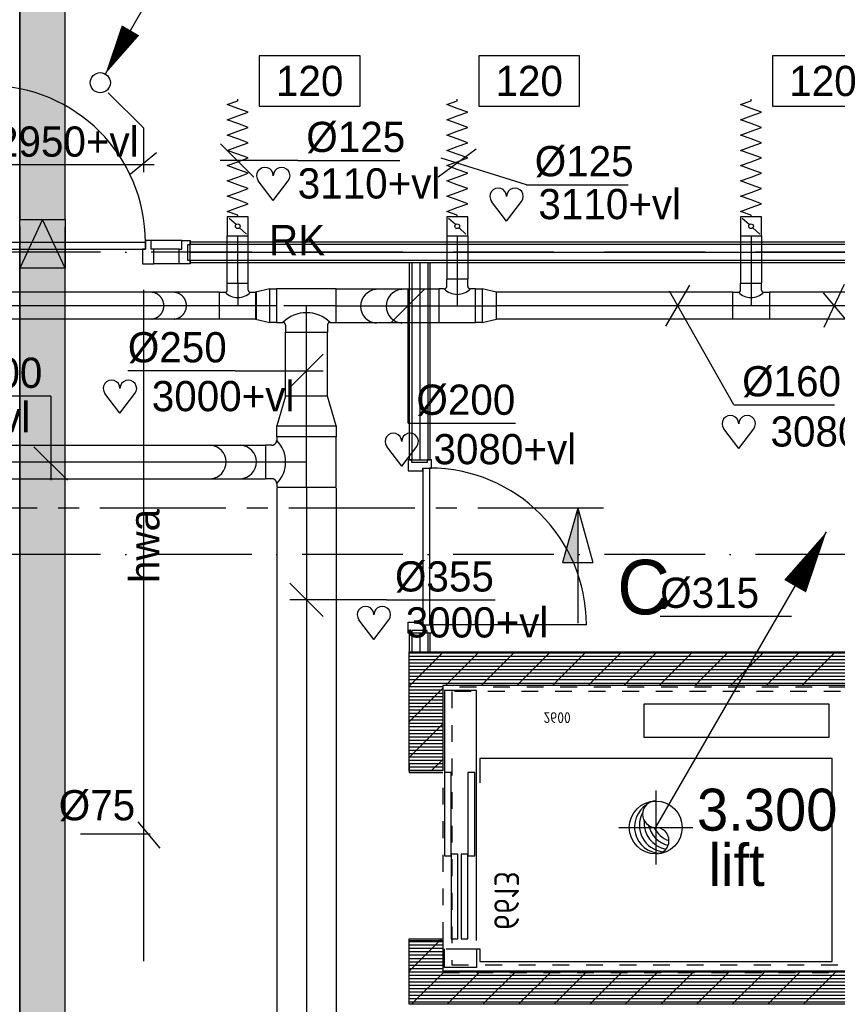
# Model space of a CAD drawing. Extents: x -36528 to 124080, y 290752 to 374852.
# Tile 39 of 66: x 52764 to 57634, y 340992 to 346857. Entities that reach past the tile are written whole.
import ezdxf
from ezdxf.enums import TextEntityAlignment as Align

# ---------------------------------------------------------------- set-up
doc = ezdxf.new("R2010")
doc.units = 0
doc.header["$LTSCALE"] = 100
for name, pattern in [('2322122', [47, 40, -7]), ('CENTER2', [11.25, 7.5, -1.25, 1.25, -1.25]), ('CENTER4', [5, 3.125, -0.625, 0.625, -0.625]), ('DASHDOT', [9, 6, -1.5, 0, -1.5]), ('HIDDEN', [2, 1, -1]), ('LURETOUR', [6, 4, -2])]:
    doc.linetypes.add(name, pattern=pattern)
doc.layers.get('0').update_dxf_attribs({"linetype": 'CONTINUOUS'})
for name, color, linetype in [('AL$7----_STRAMIEN', 1, 'DASHDOT'), ('AL$8----_HULPLIJNEN', 2, 'CONTINUOUS'), ('AL22----_BINNENWAND', 7, 'CONTINUOUS'), ('AL28----_KONSTRUKTIE', 3, 'CONTINUOUS'), ('AL32----_BINNENKOZ', 7, 'CONTINUOUS'), ('AL32----_DRAAIRICHTING', 7, 'CONTINUOUS'), ('AL66----_TRANSPINST', 7, 'CONTINUOUS'), ('ALL-----_REFLIJNEN', 8, 'CONTINUOUS'), ('ALXA1---_RASTER50', 12, 'CONTINUOUS'), ('ALXAB---_PREFABBETON', 1, 'CONTINUOUS'), ('ATN-----_BLOCKNAAM', 2, 'CONTINUOUS'), ('BOUW', 8, 'CONTINUOUS'), ('DOORSNEDE', 1, 'CONTINUOUS'), ('KABELGGOOT1', 8, 'CONTINUOUS'), ('WBDBO', 5, 'HIDDEN'), ('WL$1----', 3, 'CONTINUOUS'), ('WL521---', 4, 'CONTINUOUS'), ('WL570---_HARTLIJN', 7, 'CONTINUOUS'), ('WL570---_RETOUR', 3, 'CONTINUOUS'), ('WL570---_TOEVOER', 3, 'CONTINUOUS'), ('WM521---', 1, 'CONTINUOUS'), ('WM570---', 1, 'CONTINUOUS')]:
    doc.layers.add(name, color=color, linetype=linetype)
doc.styles.add('BURO-018', font='BUROFONT.shx', dxfattribs={"height": 180})
doc.styles.add('BURO-025', font='BUROFONT.shx', dxfattribs={"height": 250})
doc.styles.add('BURO-050', font='BUROFONT.shx', dxfattribs={"height": 500})
doc.styles.get("Standard").update_dxf_attribs({"font": 'ISOCP'})

# ---------------------------------------------------------------- blocks, each defined once
blk = doc.blocks.new('LDV3')
at = {"color": 0, "linetype": 'CONTINUOUS'}
for p, q in [((4.5, 7.794), (6.75, 11.691)), ((0.25, 0.433), (2.5, 4.33))]:
    blk.add_line(p, q, dxfattribs=at)
blk.add_lwpolyline([(0.25, 0.433, 0, 1, 0), (1.5, 2.598, 1, 1, 0)], format="xyseb", dxfattribs=at)
blk.add_circle((0, 0), 0.5, dxfattribs=at)
at = {"color": 0, "linetype": 'CONTINUOUS', "style": 'BURO-018'}
blk.add_attdef('LD_TEXT1', text='', height=1.8, dxfattribs=at).set_placement((3.5, 6.062), align=Align.MIDDLE)
blk = doc.blocks.new('LU-ORND')
at = {"color": 0, "linetype": 'CONTINUOUS'}
for p, q in [((-3, 1.5), (-3, -1.5)), ((3, 1.5), (-3, 1.5)), ((3, -1.5), (3, 1.5)), ((-3, -1.5), (3, -1.5))]:
    blk.add_line(p, q, dxfattribs=at)
blk = doc.blocks.new('LU-1D-F-7D2BC')
at = {"color": 0, "linetype": 'CONTINUOUS'}
for p, q in [((-341.2, 0), (-318.5, 62.5)), ((-318.5, 62.5), (-295.7, 0)), ((-250.2, 0), (-227.5, 62.5)), ((-227.5, 62.5), (-204.7, 0)), ((-159.2, 0), (-136.5, 62.5)), ((-136.5, 62.5), (-113.7, 0)), ((-68.2, 0), (-45.5, 62.5)), ((-45.5, 62.5), (-22.7, 0)), ((22.7, 0), (45.5, 62.5)), ((45.5, 62.5), (68.2, 0)), ((113.7, 0), (136.5, 62.5)), ((136.5, 62.5), (159.2, 0)), ((204.7, 0), (227.5, 62.5)), ((227.5, 62.5), (250.2, 0)), ((295.7, 0), (318.5, 62.5)), ((318.5, 62.5), (341.2, 0)), ((-350, 0), (-341.2, 0)), ((-295.7, 0), (-273, -62.5)), ((-273, -62.5), (-250.2, 0)), ((-204.7, 0), (-182, -62.5)), ((-182, -62.5), (-159.2, 0)), ((-113.7, 0), (-91, -62.5)), ((-91, -62.5), (-68.2, 0)), ((-22.7, 0), (0, -62.5)), ((0, -62.5), (22.7, 0)), ((68.2, 0), (91, -62.5)), ((91, -62.5), (113.7, 0)), ((159.2, 0), (182, -62.5)), ((182, -62.5), (204.7, 0)), ((250.2, 0), (273, -62.5)), ((273, -62.5), (295.7, 0)), ((341.2, 0), (350, 0))]:
    blk.add_line(p, q, dxfattribs=at)
blk = doc.blocks.new('LU-1D-KL-7D70')
at = {"color": 0, "linetype": 'CONTINUOUS'}
for p, q in [((-56.4, 62.5), (-56.4, -62.5)), ((56.4, 62.5), (-56.4, 62.5)), ((56.4, -62.5), (56.4, 62.5)), ((47, 52), (9.5, 10.5)), ((-9.5, -10.5), (-47, -52)), ((-56.4, -62.5), (56.4, -62.5))]:
    blk.add_line(p, q, dxfattribs=at)
blk.add_circle((0, 0), 14.1, dxfattribs=at)
blk = doc.blocks.new('LU-1D-K-7D')
at = {"color": 0, "linetype": 'CONTINUOUS'}
for p, q in [((-0.5, 62.5), (0.5, 62.5)), ((-0.5, -62.5), (0.5, -62.5))]:
    blk.add_line(p, q, dxfattribs=at)
at = {"layer": 'WL570---_HARTLIJN', "linetype": 'CENTER2'}
blk.add_line((-0.5, 0), (0.5, 0), dxfattribs=at)
blk = doc.blocks.new('LU-1D-K-A0')
at = {"color": 0, "linetype": 'CONTINUOUS'}
for p, q in [((-0.5, 80), (0.5, 80)), ((-0.5, -80), (0.5, -80))]:
    blk.add_line(p, q, dxfattribs=at)
at = {"layer": 'WL570---_HARTLIJN', "linetype": 'CENTER2'}
blk.add_line((-0.5, 0), (0.5, 0), dxfattribs=at)
blk = doc.blocks.new('LU-1D-K-C8')
at = {"color": 0, "linetype": 'CONTINUOUS'}
for p, q in [((-0.5, 100), (0.5, 100)), ((-0.5, -100), (0.5, -100))]:
    blk.add_line(p, q, dxfattribs=at)
at = {"layer": 'WL570---_HARTLIJN', "linetype": 'CENTER2'}
blk.add_line((-0.5, 0), (0.5, 0), dxfattribs=at)
blk = doc.blocks.new('*U60', base_point=(53682.9, 50521.6))
at = {"color": 0, "linetype": 'CONTINUOUS'}
for p, q in [((53720.1, 50421.9), (53520.7, 50621.3)), ((53982.9, 50521.6), (53520.4, 50521.6)), ((53982.9, 50521.6), (54589.4, 50521.6))]:
    blk.add_line(p, q, dxfattribs=at)
at = {"layer": 'WM570---', "linetype": 'CONTINUOUS', "style": 'BURO-018'}
blk.add_text('%%c125', height=180, dxfattribs=at).set_placement((54032.9, 50571.6))
blk = doc.blocks.new('HART')
at = {"color": 1}
for q in [(-39.7, 52.4), (39.7, 52.4)]:
    blk.add_line((0, 0), q, dxfattribs=at)
for centre, start, end in [((-22.1, 65.7), 0, 217.1867), ((22.1, 65.7), 322.8133, 180)]:
    blk.add_arc(centre, 22.1, start, end, dxfattribs=at)
blk = doc.blocks.new('*U61', base_point=(55432.9, 50537.6))
at = {"color": 0, "linetype": 'CONTINUOUS'}
for p, q in [((55484, 50640.6), (55256.9, 50473.5)), ((55782.1, 50428.8), (55275, 50586.8)), ((55782.1, 50428.8), (56388.6, 50428.8))]:
    blk.add_line(p, q, dxfattribs=at)
at = {"layer": 'WM570---', "linetype": 'CONTINUOUS', "style": 'BURO-018'}
blk.add_text('%%c125', height=180, dxfattribs=at).set_placement((55832.1, 50478.8))
blk = doc.blocks.new('*U63', base_point=(57414.4, 50115.9))
at = {"color": 0, "linetype": 'CONTINUOUS'}
for p, q in [((57287.9, 50068.2), (57407.4, 50323.6)), ((57822.5, 49626.8), (57283.6, 50272.7)), ((57822.5, 49626.8), (58422.4, 49626.8))]:
    blk.add_line(p, q, dxfattribs=at)
at = {"layer": 'WM570---', "linetype": 'CONTINUOUS', "style": 'BURO-018'}
blk.add_text('%%c160', height=180, dxfattribs=at).set_placement((57872.5, 49676.8))
blk = doc.blocks.new('EH100000')
at = {"linetype": 'BYBLOCK'}
for p, q in [((1, 0.5), (0, 0.5)), ((1, 0.5, 1), (0, 0.5, 1)), ((0, -0.5, 1), (1, -0.5, 1)), ((1, -0.5), (0, -0.5))]:
    blk.add_line(p, q, dxfattribs=at)
at = {"linetype": 'BYBLOCK', "invisible_edges": 15}
for points in [[(1, -0.5), (0, -0.5), (0, 0.5), (1, 0.5)], [(0, 0.5), (1, 0.5), (1, 0.5, 1), (0, 0.5, 1)], [(0, -0.5, 1), (1, -0.5, 1), (1, -0.5), (0, -0.5)]]:
    blk.add_3dface(points, dxfattribs=at)
blk = doc.blocks.new('EH100001')
at = {"linetype": 'BYBLOCK'}
for p, q in [((1, 0.5, 1), (0, 0.5, 1)), ((0, -0.5, 1), (1, -0.5, 1))]:
    blk.add_line(p, q, dxfattribs=at)
blk.add_lwpolyline([(0, -0.5), (1, 0), (0, 0.5)], dxfattribs=at)
blk.add_lwpolyline([(0, -0.5), (1, 0), (0, 0.5)], dxfattribs=at)
blk.add_lwpolyline([(1, -0.5), (0, -0.5), (0, 0.5), (1, 0.5)], close=True, dxfattribs=at)
at = {"linetype": 'BYBLOCK', "invisible_edges": 15}
for points in [[(1, -0.5), (0, -0.5), (0, 0.5), (1, 0.5)], [(0, 0.5), (1, 0.5), (1, 0.5, 1), (0, 0.5, 1)], [(0, -0.5, 1), (1, -0.5, 1), (1, -0.5), (0, -0.5)]]:
    blk.add_3dface(points, dxfattribs=at)
blk = doc.blocks.new('A$C7963572E')
at = {"layer": 'KABELGGOOT1'}
h = blk.add_hatch(dxfattribs=at)
h.set_pattern_fill('DOTS', color=256, scale=40, style=0)
h.set_pattern_definition([(0, (-45308.325, 84550.306), (31.75, 63.5), [0, -63.5])])
h.paths.add_polyline_path([(7456.5, 0), (7726.5, 0), (7726.5, 39794.3), (7456.5, 39794.3)])
at = {"layer": 'KABELGGOOT1', "yscale": 270, "zscale": 60}
for p, xscale, rotation in [((7592.6, 39769.2, 3040), 4263.73478640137, 269.9983820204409), ((7591.6, 35215.5, 2750), 7546.500678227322, 269.9995704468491)]:
    blk.add_blockref('EH100000', p, dxfattribs=dict(at, xscale=xscale, rotation=rotation))
at = {"layer": 'KABELGGOOT1', "extrusion": (-0.002162, -0.707103, 0.707107), "xscale": 410.1219330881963, "yscale": 270, "zscale": 60, "rotation": 90.00000000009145}
blk.add_blockref('EH100001', (7483.8, 26862, -22972.9), dxfattribs=at)
blk = doc.blocks.new('2322122-1')
at = {"layer": 'WM521---', "color": 0, "style": 'BURO-018'}
blk.add_text('hwa', height=180, rotation=90, dxfattribs=at).set_placement((53503, 49010.7), align=Align.MIDDLE)
blk = doc.blocks.new('LU-PIJL1')
at = {"color": 0, "linetype": 'CONTINUOUS'}
blk.add_line((0, 0), (10.125, 17.537), dxfattribs=at)
blk.add_lwpolyline([(10.125, 17.537, 0, 1.5, 0), (8.25, 14.289, 1.5, 1.5, 0)], format="xyseb", dxfattribs=at)
blk = doc.blocks.new('LU-1-KI2')
at = {"color": 0, "linetype": 'CONTINUOUS'}
blk.add_circle((0, 0), 0.5, dxfattribs=at)
for centre, start, end in [((0.098, 0.01), 122.9221, 266.9628), ((0.191, 0.038), 151.6522, 263.7819), ((0.278, 0.084), 174.6069, 260.2716), ((0.354, 0.146), 192.3501, 256.1233), ((0.416, 0.222), 206.1028, 250.6419)]:
    blk.add_arc(centre, 0.5, start, end, dxfattribs=at)
at = {"layer": 'WL570---_HARTLIJN', "linetype": 'CENTER4'}
for p, q in [((0, 0.7), (0, -0.7)), ((-0.7, 0), (0.7, 0))]:
    blk.add_line(p, q, dxfattribs=at)
at = {"layer": 'WL570---_HARTLIJN', "color": 0, "linetype": 'CONTINUOUS'}
for centre, start, end in [((0, 0.25), 90, 270), ((0, -0.25), 270, 90)]:
    blk.add_arc(centre, 0.25, start, end, dxfattribs=at)
blk = doc.blocks.new('LU-1D-T--5A-A07D5ADA86')
at = {"color": 0, "linetype": 'CONTINUOUS'}
for p, q in [((-109.1, -80), (-109.1, 80)), ((-109.1, 80), (109.1, 80)), ((109.1, 80), (109.1, -80)), ((-75.3, -80), (-109.1, -80)), ((-62.5, -92.8), (-62.5, -134.9)), ((62.5, -92.8), (62.5, -134.9)), ((109.1, -80), (75.3, -80)), ((62.5, -134.9), (-62.5, -134.9))]:
    blk.add_line(p, q, dxfattribs=at)
at = {"color": 0, "linetype": 'CONTINUOUS', "flags": 128}
for points in [[(-62.5, -92.8, 0.02182), (-62.6, -91.4, 0.037214), (-62.7, -90.6, 0.006436), (-63.1, -88.9, 0.02182), (-63.3, -88.4, 0.02182), (-63.7, -87.4, 0.02182), (-64.2, -86.4, 0.02182), (-64.8, -85.5, 0.02182), (-65.5, -84.6, 0.02182), (-66.2, -83.7, 0.02182), (-67.1, -83, 0.02182), (-68, -82.3, 0.02182), (-68.9, -81.7, 0.02182), (-69.9, -81.2, 0.02182), (-70.9, -80.8, 0.02182), (-71.4, -80.6, 0.006436), (-73.1, -80.2, 0.037214), (-73.9, -80.1, 0.02182), (-75.3, -80)], [(75.3, -80, 0.02182), (73.9, -80.1, 0.037214), (73.1, -80.2, 0.006436), (71.4, -80.6, 0.02182), (70.9, -80.8, 0.02182), (69.9, -81.2, 0.02182), (68.9, -81.7, 0.02182), (68, -82.3, 0.02182), (67.1, -83, 0.02182), (66.2, -83.7, 0.02182), (65.5, -84.6, 0.02182), (64.8, -85.5, 0.02182), (64.2, -86.4, 0.02182), (63.7, -87.4, 0.02182), (63.3, -88.4, 0.02182), (63.1, -88.9, 0.006436), (62.7, -90.6, 0.037214), (62.6, -91.4, 0.02182), (62.5, -92.8)]]:
    blk.add_lwpolyline(points, format="xyb", dxfattribs=at)
at = {"color": 0, "linetype": 'CONTINUOUS'}
blk.add_arc((0, -155.3), 106.5, 45, 135, dxfattribs=at)
at = {"layer": 'WL570---_HARTLIJN', "linetype": 'CENTER4'}
for p, q in [((-109.1, 0), (109.1, 0)), ((0, -134.9), (0, 0))]:
    blk.add_line(p, q, dxfattribs=at)
blk = doc.blocks.new('LU-1D-K-163')
at = {"color": 0, "linetype": 'CONTINUOUS'}
for p, q in [((-0.5, 177.5), (0.5, 177.5)), ((-0.5, -177.5), (0.5, -177.5))]:
    blk.add_line(p, q, dxfattribs=at)
at = {"layer": 'WL570---_HARTLIJN', "linetype": 'CENTER2'}
blk.add_line((-0.5, 0), (0.5, 0), dxfattribs=at)
blk = doc.blocks.new('LU-1D-K-FA')
at = {"color": 0, "linetype": 'CONTINUOUS'}
for p, q in [((-0.5, 125), (0.5, 125)), ((-0.5, -125), (0.5, -125))]:
    blk.add_line(p, q, dxfattribs=at)
at = {"layer": 'WL570---_HARTLIJN', "linetype": 'CENTER2'}
blk.add_line((-0.5, 0), (0.5, 0), dxfattribs=at)
blk = doc.blocks.new('LU-1D-T-5A-163C85A-Q1')
at = {"color": 0, "linetype": 'CONTINUOUS'}
for p, q in [((-100, 205.9), (-100, 244)), ((100, 244), (-100, 244)), ((100, 205.9), (100, 244)), ((-128.4, 177.5), (-150.3, 177.5)), ((-150.3, 177.5), (-150.3, -177.5)), ((150.3, 177.5), (128.4, 177.5)), ((150.3, -177.5), (150.3, 177.5)), ((-150.3, -177.5), (150.3, -177.5))]:
    blk.add_line(p, q, dxfattribs=at)
at = {"color": 0, "linetype": 'CONTINUOUS', "flags": 128}
for points in [[(-128.4, 177.5, 0.02182), (-125.3, 177.6, 0.037214), (-123.5, 177.9, 0.006436), (-119.8, 178.9, 0.02182), (-118.7, 179.2, 0.02182), (-116.4, 180.2, 0.02182), (-114.2, 181.3, 0.02182), (-112.1, 182.6, 0.02182), (-110.1, 184.1, 0.02182), (-108.3, 185.8, 0.02182), (-106.6, 187.6, 0.02182), (-105.1, 189.6, 0.02182), (-103.8, 191.7, 0.02182), (-102.7, 193.9, 0.02182), (-101.7, 196.2, 0.02182), (-101.4, 197.3, 0.006436), (-100.4, 201, 0.037214), (-100.1, 202.8, 0.02182), (-100, 205.9)], [(100, 205.9, 0.02182), (100.1, 202.8, 0.037214), (100.4, 201, 0.006436), (101.4, 197.3, 0.02182), (101.7, 196.2, 0.02182), (102.7, 193.9, 0.02182), (103.8, 191.7, 0.02182), (105.1, 189.6, 0.02182), (106.6, 187.6, 0.02182), (108.3, 185.8, 0.02182), (110.1, 184.1, 0.02182), (112.1, 182.6, 0.02182), (114.2, 181.3, 0.02182), (116.4, 180.2, 0.02182), (118.7, 179.2, 0.02182), (119.8, 178.9, 0.006436), (123.5, 177.9, 0.037214), (125.3, 177.6, 0.02182), (128.4, 177.5)]]:
    blk.add_lwpolyline(points, format="xyb", dxfattribs=at)
at = {"color": 0, "linetype": 'CONTINUOUS'}
blk.add_arc((0, 305.9), 181.6, 225, 315, dxfattribs=at)
at = {"layer": 'WL570---_HARTLIJN', "linetype": 'CENTER4'}
for p, q in [((0, 244), (0, 0)), ((-150.3, 0), (150.3, 0))]:
    blk.add_line(p, q, dxfattribs=at)
blk = doc.blocks.new('LU-1D-VCH-163FAB041')
at = {"color": 0, "linetype": 'CONTINUOUS'}
for p, q in [((0, -177.5), (0, 177.5)), ((0, 177.5), (65.5, 177.5)), ((65.5, 177.5), (65.5, -177.5)), ((241.5327, 125), (65.5, 177.5)), ((241.5327, -125), (241.5327, 125)), ((65.5, -177.5), (241.5327, -125)), ((65.5, -177.5), (0, -177.5))]:
    blk.add_line(p, q, dxfattribs=at)
at = {"layer": 'WL570---_HARTLIJN', "linetype": 'CENTER4'}
blk.add_line((0, 0), (241.5327, 0), dxfattribs=at)
blk = doc.blocks.new('LU-1D-T-5A-C8FA5A1639D')
at = {"color": 0, "linetype": 'CONTINUOUS'}
for p, q in [((-125, 116), (-125, 157.3)), ((125, 157.3), (-125, 157.3)), ((125, 116), (125, 157.3)), ((-141, 100), (-177.8, 100)), ((-177.8, 100), (-177.8, -100)), ((177.8, 100), (141, 100)), ((177.8, -100), (177.8, 100)), ((-177.8, -100), (177.8, -100))]:
    blk.add_line(p, q, dxfattribs=at)
at = {"color": 0, "linetype": 'CONTINUOUS', "flags": 128}
for points in [[(-141, 100, 0.02182), (-139.2, 100.1, 0.037214), (-138.2, 100.2, 0.006436), (-136.1, 100.8, 0.02182), (-135.5, 101, 0.02182), (-134.2, 101.5, 0.02182), (-133, 102.1, 0.02182), (-131.8, 102.9, 0.02182), (-130.7, 103.7, 0.02182), (-129.7, 104.7, 0.02182), (-128.7, 105.7, 0.02182), (-127.9, 106.8, 0.02182), (-127.1, 108, 0.02182), (-126.5, 109.2, 0.02182), (-126, 110.5, 0.02182), (-125.8, 111.1, 0.006436), (-125.2, 113.2, 0.037214), (-125.1, 114.2, 0.02182), (-125, 116)], [(125, 116, 0.02182), (125.1, 114.2, 0.037214), (125.2, 113.2, 0.006436), (125.8, 111.1, 0.02182), (126, 110.5, 0.02182), (126.5, 109.2, 0.02182), (127.1, 108, 0.02182), (127.9, 106.8, 0.02182), (128.7, 105.7, 0.02182), (129.7, 104.7, 0.02182), (130.7, 103.7, 0.02182), (131.8, 102.9, 0.02182), (133, 102.1, 0.02182), (134.2, 101.5, 0.02182), (135.5, 101, 0.02182), (136.1, 100.8, 0.006436), (138.2, 100.2, 0.037214), (139.2, 100.1, 0.02182), (141, 100)]]:
    blk.add_lwpolyline(points, format="xyb", dxfattribs=at)
at = {"color": 0, "linetype": 'CONTINUOUS'}
blk.add_arc((0, 241), 199.4, 225, 315, dxfattribs=at)
at = {"layer": 'WL570---_HARTLIJN', "linetype": 'CENTER4'}
for p, q in [((0, 157.3), (0, 0)), ((-177.8, 0), (177.8, 0))]:
    blk.add_line(p, q, dxfattribs=at)
blk = doc.blocks.new('LU-1D-VCH-C8A05528')
at = {"color": 0, "linetype": 'CONTINUOUS'}
for p, q in [((0, -100), (0, 100)), ((0, 100), (40, 100)), ((40, 100), (40, -100)), ((125.2, 80), (40, 100)), ((125.2, -80), (125.2, 80)), ((40, -100), (0, -100)), ((40, -100), (125.2, -80))]:
    blk.add_line(p, q, dxfattribs=at)
at = {"layer": 'WL570---_HARTLIJN', "linetype": 'CENTER4'}
blk.add_line((0, 0), (125.2, 0), dxfattribs=at)
blk = doc.blocks.new('*U120', base_point=(55002.9, 344807.1))
at = {"color": 0, "linetype": 'CONTINUOUS'}
for p, q in [((54903.2, 344807.4), (55102.6, 345006.8)), ((55002.9, 344207.1), (55002.9, 345007.1)), ((55002.9, 344207.1), (55642.9, 344207.1))]:
    blk.add_line(p, q, dxfattribs=at)
at = {"layer": 'WM570---', "linetype": 'CONTINUOUS', "style": 'BURO-018'}
blk.add_text('%%c200', height=180, dxfattribs=at).set_placement((55052.9, 344257.1))
blk = doc.blocks.new('*U121', base_point=(53344.8, 344248.3))
at = {"color": 0, "linetype": 'CONTINUOUS'}
for p, q in [((53344.8, 344548.3), (52704.9, 344548.3)), ((53344.8, 344548.3), (53344.8, 344048.3)), ((53245.1, 344248), (53444.5, 344048.6))]:
    blk.add_line(p, q, dxfattribs=at)
at = {"layer": 'WM570---', "linetype": 'CONTINUOUS', "style": 'BURO-018'}
blk.add_text('%%c200', height=180, dxfattribs=at).set_placement((53294.8, 344598.3), align=Align.RIGHT)
blk = doc.blocks.new('*U122', base_point=(54649.9, 343799.3))
at = {"color": 0, "linetype": 'CONTINUOUS'}
for p, q in [((54572.1, 343699.6), (54372.7, 343899)), ((54949.9, 343799.3), (54372.4, 343799.3)), ((54949.9, 343799.3), (55596.4, 343799.3))]:
    blk.add_line(p, q, dxfattribs=at)
at = {"layer": 'WM570---', "linetype": 'CONTINUOUS', "style": 'BURO-018'}
blk.add_text('%%c355', height=180, dxfattribs=at).set_placement((54999.9, 343849.3))
blk = doc.blocks.new('*U123', base_point=(54347.4, 344765.7))
at = {"color": 0, "linetype": 'CONTINUOUS'}
for p, q in [((54372.7, 344666), (54572.1, 344865.4)), ((54047.4, 344765.7), (53407.5, 344765.7)), ((54047.4, 344765.7), (54572.4, 344765.7))]:
    blk.add_line(p, q, dxfattribs=at)
at = {"layer": 'WM570---', "linetype": 'CONTINUOUS', "style": 'BURO-018'}
blk.add_text('%%c250', height=180, dxfattribs=at).set_placement((53997.4, 344815.7), align=Align.RIGHT)
blk = doc.blocks.new('*U131', base_point=(56729.1, 345073.2))
at = {"color": 0, "linetype": 'CONTINUOUS'}
for p, q in [((56612.8, 345031.4), (56754.9, 345275)), ((57017.5, 344563.1), (56634.7, 345240.3)), ((57017.5, 344563.1), (57617.4, 344563.1))]:
    blk.add_line(p, q, dxfattribs=at)
at = {"layer": 'WM570---', "linetype": 'CONTINUOUS', "style": 'BURO-018'}
blk.add_text('%%c160', height=180, dxfattribs=at).set_placement((57067.5, 344613.1))
blk = doc.blocks.new('LU-1D-T-5A-C87D5ADA9D')
at = {"color": 0, "linetype": 'CONTINUOUS'}
for p, q in [((-62.5, 116), (-62.5, 157.3)), ((62.5, 157.3), (-62.5, 157.3)), ((62.5, 116), (62.5, 157.3)), ((-78.5, 100), (-109.1, 100)), ((-109.1, 100), (-109.1, -100)), ((109.1, 100), (78.5, 100)), ((109.1, -100), (109.1, 100)), ((-109.1, -100), (109.1, -100))]:
    blk.add_line(p, q, dxfattribs=at)
at = {"color": 0, "linetype": 'CONTINUOUS', "flags": 128}
for points in [[(-78.5, 100, 0.02182), (-76.7, 100.1, 0.037214), (-75.7, 100.2, 0.006436), (-73.6, 100.8, 0.02182), (-73, 101, 0.02182), (-71.7, 101.5, 0.02182), (-70.5, 102.1, 0.02182), (-69.3, 102.9, 0.02182), (-68.2, 103.7, 0.02182), (-67.2, 104.7, 0.02182), (-66.2, 105.7, 0.02182), (-65.4, 106.8, 0.02182), (-64.6, 108, 0.02182), (-64, 109.2, 0.02182), (-63.5, 110.5, 0.02182), (-63.3, 111.1, 0.006436), (-62.7, 113.2, 0.037214), (-62.6, 114.2, 0.02182), (-62.5, 116)], [(62.5, 116, 0.02182), (62.6, 114.2, 0.037214), (62.7, 113.2, 0.006436), (63.3, 111.1, 0.02182), (63.5, 110.5, 0.02182), (64, 109.2, 0.02182), (64.6, 108, 0.02182), (65.4, 106.8, 0.02182), (66.2, 105.7, 0.02182), (67.2, 104.7, 0.02182), (68.2, 103.7, 0.02182), (69.3, 102.9, 0.02182), (70.5, 102.1, 0.02182), (71.7, 101.5, 0.02182), (73, 101, 0.02182), (73.6, 100.8, 0.006436), (75.7, 100.2, 0.037214), (76.7, 100.1, 0.02182), (78.5, 100)]]:
    blk.add_lwpolyline(points, format="xyb", dxfattribs=at)
at = {"color": 0, "linetype": 'CONTINUOUS'}
blk.add_arc((0, 178.5), 111, 225, 315, dxfattribs=at)
at = {"layer": 'WL570---_HARTLIJN', "linetype": 'CENTER4'}
for p, q in [((0, 157.3), (0, 0)), ((-109.1, 0), (109.1, 0))]:
    blk.add_line(p, q, dxfattribs=at)

msp = doc.modelspace()

# ---------------------------------------------------------------- linework, layer by layer
at = {"layer": 'AL$7----_STRAMIEN', "color": 1}
for points in [[(107252.264, 345471.726), (-32589.018, 345471.726)], [(107252.264, 343671.726), (7571.984, 343671.726)]]:
    msp.add_lwpolyline(points, dxfattribs=at)
at = {"layer": 'AL$8----_HULPLIJNEN', "color": 8, "linetype": 'HIDDEN'}
for p, q in [((57884.348, 342881.865), (55284.348, 342881.865)), ((55284.348, 342881.865), (55284.348, 341181.865)), ((55284.348, 341181.865), (57884.348, 341181.865))]:
    msp.add_line(p, q, dxfattribs=at)
at = {"layer": 'AL22----_BINNENWAND', "color": 8}
for p, q in [((53780.348, 345534.226), (61254.348, 345534.226)), ((53780.348, 345409.226), (53780.348, 345534.226)), ((61254.348, 345409.226), (53780.348, 345409.226)), ((55084.348, 345409.226), (55084.348, 344235.726)), ((55209.348, 345409.226), (55084.348, 345409.226)), ((55209.348, 344235.726), (55209.348, 345409.226)), ((55084.348, 344235.726), (55209.348, 344235.726)), ((55084.348, 343201.726), (55084.348, 343091.726)), ((55209.348, 343201.726), (55084.348, 343201.726)), ((55209.348, 343091.726), (55209.348, 343201.726)), ((55084.348, 343091.726), (55209.348, 343091.726))]:
    msp.add_line(p, q, dxfattribs=at)
at = {"layer": 'AL22----_BINNENWAND', "color": 8, "linetype": 'CONTINUOUS'}
for p, q in [((53780.348, 345519.226), (61254.348, 345519.226)), ((53780.348, 345424.226), (61254.348, 345424.226)), ((55099.348, 345409.226), (55099.348, 344235.726)), ((55194.348, 345409.226), (55194.348, 344235.726)), ((55099.348, 343201.726), (55099.348, 343091.726)), ((55194.348, 343201.726), (55194.348, 343091.726))]:
    msp.add_line(p, q, dxfattribs=at)
at = {"layer": 'AL28----_KONSTRUKTIE', "color": 8}
for p, q in [((55084.348, 342381.865), (55084.348, 343091.726)), ((55084.348, 343091.726), (58084.348, 343091.726)), ((57884.348, 342891.726), (55284.348, 342891.726)), ((55284.348, 342891.726), (55284.348, 342381.865)), ((55284.348, 342381.865), (55084.348, 342381.865)), ((55084.348, 340991.865), (55084.348, 341381.865)), ((55084.348, 341381.865), (55284.348, 341381.865)), ((55284.348, 341381.865), (55284.348, 341191.865)), ((55284.348, 341191.865), (57884.348, 341191.865)), ((55284.348, 340991.865), (55084.348, 340991.865)), ((58084.348, 340991.865), (55284.348, 340991.865)), ((55284.348, 340991.865), (55284.348, 340991.865))]:
    msp.add_line(p, q, dxfattribs=at)
at = {"layer": 'AL32----_BINNENKOZ', "color": 8}
for p, q in [((53513.348, 345530.226), (52579.348, 345530.226)), ((53546.348, 345541.226), (53513.348, 345541.226)), ((53513.348, 345541.226), (53513.348, 345490.226)), ((53546.348, 345541.226), (53513.348, 345541.226)), ((53513.348, 345490.226), (53513.348, 345530.226)), ((53730.348, 345541.226), (53546.348, 345541.226)), ((53546.348, 345490.226), (53546.348, 345541.226)), ((53730.348, 345490.226), (53730.348, 345541.226)), ((53730.348, 345541.226), (53780.348, 345541.226)), ((53780.348, 345516.226), (53764.348, 345516.226)), ((53764.348, 345516.226), (53764.348, 345424.226)), ((53780.348, 345541.226), (53780.348, 345516.226)), ((52579.348, 345490.226), (53513.348, 345490.226)), ((53513.348, 345490.226), (53496.348, 345490.226)), ((53496.348, 345490.226), (53496.348, 345402.226)), ((53563.348, 345490.226), (53546.348, 345490.226)), ((53713.348, 345490.226), (53563.348, 345490.226)), ((53563.348, 345402.226), (53563.348, 345490.226)), ((53713.348, 345402.226), (53713.348, 345490.226)), ((53713.348, 345490.226), (53730.348, 345490.226)), ((53496.348, 345402.226), (53563.348, 345402.226)), ((53713.348, 345402.226), (53563.348, 345402.226)), ((53780.348, 345402.226), (53713.348, 345402.226)), ((53764.348, 345424.226), (53780.348, 345424.226)), ((53780.348, 345424.226), (53780.348, 345402.226)), ((55099.348, 344235.726), (55077.348, 344235.726)), ((55077.348, 344235.726), (55077.348, 344168.726)), ((55099.348, 344219.726), (55099.348, 344235.726)), ((55191.348, 344219.726), (55099.348, 344219.726)), ((55216.348, 344235.726), (55191.348, 344235.726)), ((55191.348, 344235.726), (55191.348, 344219.726)), ((55216.348, 344185.726), (55216.348, 344235.726)), ((55077.348, 344168.726), (55165.348, 344168.726)), ((55165.348, 344185.726), (55165.348, 343251.726)), ((55165.348, 344168.726), (55165.348, 344185.726)), ((55165.348, 344185.726), (55216.348, 344185.726)), ((55205.348, 344185.726), (55205.348, 343251.726)), ((55077.348, 343201.726), (55077.348, 343268.726)), ((55077.348, 343268.726), (55165.348, 343268.726)), ((55191.348, 343217.726), (55099.348, 343217.726)), ((55099.348, 343217.726), (55099.348, 343201.726)), ((55165.348, 343268.726), (55165.348, 343251.726)), ((55165.348, 343251.726), (55216.348, 343251.726)), ((55191.348, 343201.726), (55191.348, 343217.726)), ((55216.348, 343251.726), (55216.348, 343201.726)), ((55099.348, 343201.726), (55077.348, 343201.726)), ((55216.348, 343201.726), (55191.348, 343201.726))]:
    msp.add_line(p, q, dxfattribs=at)
at = {"layer": 'AL32----_DRAAIRICHTING', "color": 8}
msp.add_line((56139.348, 343251.726), (55205.348, 343251.726), dxfattribs=at)
for centre in [(52579.348, 345530.226), (55205.348, 343251.726)]:
    msp.add_arc(centre, 934, 0, 90, dxfattribs=at)
at = {"layer": 'AL66----_TRANSPINST', "color": 8, "linetype": 'CONTINUOUS'}
for p, q in [((55484.348, 342861.865), (55294.348, 342861.865)), ((55294.348, 342861.865), (55294.348, 342371.865)), ((55484.348, 342371.865), (55484.348, 342861.865)), ((56484.348, 342781.865), (57584.348, 342781.865)), ((57584.348, 342781.865), (57584.348, 342581.865)), ((57584.348, 342581.865), (56484.348, 342581.865)), ((57604.348, 342456.865), (55504.348, 342456.865)), ((55504.348, 342456.865), (55504.348, 342311.865)), ((57604.348, 341246.865), (57604.348, 342456.865)), ((55084.348, 342421.865), (55084.348, 342371.865)), ((55084.348, 342371.865), (55284.348, 342371.865)), ((55334.348, 342371.865), (55294.348, 342371.865)), ((55334.348, 341876.865), (55334.348, 342371.865)), ((55474.348, 342371.865), (55434.348, 342371.865)), ((55474.348, 341876.865), (55474.348, 342371.865)), ((55484.348, 341371.865), (55484.348, 342371.865)), ((55294.348, 341876.865), (55334.348, 341876.865)), ((55374.348, 341886.865), (55334.348, 341886.865)), ((55374.348, 341381.865), (55374.348, 341886.865)), ((55434.348, 341886.865), (55394.348, 341886.865)), ((55434.348, 341381.865), (55434.348, 341886.865)), ((55434.348, 341876.865), (55474.348, 341876.865)), ((55084.348, 341321.865), (55084.348, 341371.865)), ((55084.348, 341371.865), (55284.348, 341371.865)), ((55334.348, 341381.865), (55374.348, 341381.865)), ((55394.348, 341381.865), (55434.348, 341381.865)), ((55294.348, 341211.865), (55294.348, 341321.865)), ((55304.348, 341321.865), (55504.348, 341321.865)), ((55484.348, 341321.865), (55484.348, 341211.865)), ((55504.348, 341321.865), (55504.348, 341246.865)), ((55504.348, 341246.865), (57604.348, 341246.865)), ((55484.348, 341211.865), (55294.348, 341211.865))]:
    msp.add_line(p, q, dxfattribs=at)
at = {"layer": 'AL66----_TRANSPINST', "color": 8}
for p, q in [((56484.348, 342581.865), (56484.348, 342781.865)), ((55294.348, 342371.865), (55294.348, 341876.865)), ((55434.348, 342371.865), (55434.348, 341876.865)), ((55334.348, 341886.865), (55334.348, 341381.865)), ((55394.348, 341886.865), (55394.348, 341381.865))]:
    msp.add_line(p, q, dxfattribs=at)
at = {"layer": 'ALL-----_REFLIJNEN', "color": 8, "linetype": 'CONTINUOUS'}
for p, q in [((53780.348, 345471.726), (61254.348, 345471.726)), ((55146.848, 345409.226), (55146.848, 344235.726)), ((55146.848, 343201.726), (55146.848, 343091.726))]:
    msp.add_line(p, q, dxfattribs=at)
at = {"layer": 'ALXA1---_RASTER50', "color": 8}
for p, q in [((55084.348, 343085.641), (58084.348, 343085.641)), ((55084.348, 343065.641), (58084.348, 343065.641)), ((55084.348, 343045.641), (58084.348, 343045.641)), ((55084.348, 343025.641), (58084.348, 343025.641)), ((55084.348, 343005.641), (58084.348, 343005.641)), ((55084.348, 342985.641), (58084.348, 342985.641)), ((55084.348, 342965.641), (58084.348, 342965.641)), ((55084.348, 342945.641), (58084.348, 342945.641)), ((55084.348, 342925.641), (58084.348, 342925.641)), ((55084.348, 342905.641), (58084.348, 342905.641)), ((55084.348, 342885.641), (55284.348, 342885.641)), ((55084.348, 342865.641), (55284.348, 342865.641)), ((55084.348, 342845.641), (55284.348, 342845.641)), ((55084.348, 342825.641), (55284.348, 342825.641)), ((55084.348, 342805.641), (55284.348, 342805.641)), ((55084.348, 342785.641), (55284.348, 342785.641)), ((55084.348, 342765.641), (55284.348, 342765.641)), ((55084.348, 342745.641), (55284.348, 342745.641)), ((55084.348, 342725.641), (55284.348, 342725.641)), ((55084.348, 342705.641), (55284.348, 342705.641)), ((55084.348, 342685.641), (55284.348, 342685.641)), ((55084.348, 342665.641), (55284.348, 342665.641)), ((55084.348, 342645.641), (55284.348, 342645.641)), ((55084.348, 342625.641), (55284.348, 342625.641)), ((55084.348, 342605.641), (55284.348, 342605.641)), ((55084.348, 342585.641), (55284.348, 342585.641)), ((55084.348, 342565.641), (55284.348, 342565.641)), ((55084.348, 342545.641), (55284.348, 342545.641)), ((55084.348, 342525.641), (55284.348, 342525.641)), ((55084.348, 342505.641), (55284.348, 342505.641)), ((55084.348, 342485.641), (55284.348, 342485.641)), ((55084.348, 342465.641), (55284.348, 342465.641)), ((55084.348, 342445.641), (55284.348, 342445.641)), ((55084.348, 342425.641), (55284.348, 342425.641)), ((55084.348, 342405.641), (55284.348, 342405.641)), ((55084.348, 342385.641), (55284.348, 342385.641)), ((55084.348, 341365.641), (55284.348, 341365.641)), ((55084.348, 341345.641), (55284.348, 341345.641)), ((55084.348, 341325.641), (55284.348, 341325.641)), ((55084.348, 341305.641), (55284.348, 341305.641)), ((55084.348, 341285.641), (55284.348, 341285.641)), ((55084.348, 341265.641), (55284.348, 341265.641)), ((55084.348, 341245.641), (55284.348, 341245.641)), ((55084.348, 341225.641), (55284.348, 341225.641)), ((55084.348, 341205.641), (55284.348, 341205.641)), ((55084.348, 341185.641), (58084.348, 341185.641)), ((55084.348, 341165.641), (58084.348, 341165.641)), ((55084.348, 341145.641), (58084.348, 341145.641)), ((55084.348, 341125.641), (58084.348, 341125.641)), ((55084.348, 341105.641), (58084.348, 341105.641)), ((55084.348, 341085.641), (58084.348, 341085.641)), ((55084.348, 341065.641), (58084.348, 341065.641)), ((55084.348, 341045.641), (58084.348, 341045.641)), ((55084.348, 341025.641), (58084.348, 341025.641)), ((55084.348, 341005.641), (58084.348, 341005.641))]:
    msp.add_line(p, q, dxfattribs=at)
at = {"layer": 'ALXAB---_PREFABBETON', "color": 8}
for p, q in [((55084.348, 342886.861), (55289.214, 343091.726)), ((55301.346, 342891.726), (55501.346, 343091.726)), ((55513.478, 342891.726), (55713.478, 343091.726)), ((55725.61, 342891.726), (55925.61, 343091.726)), ((55937.742, 342891.726), (56137.742, 343091.726)), ((56149.874, 342891.726), (56349.874, 343091.726)), ((56362.006, 342891.726), (56562.006, 343091.726)), ((56574.138, 342891.726), (56774.138, 343091.726)), ((56786.27, 342891.726), (56986.27, 343091.726)), ((56998.402, 342891.726), (57198.402, 343091.726)), ((57210.534, 342891.726), (57410.534, 343091.726)), ((57422.666, 342891.726), (57622.666, 343091.726)), ((55084.348, 342674.729), (55284.348, 342874.729)), ((55084.348, 342462.596), (55284.348, 342662.596)), ((55215.749, 342381.865), (55284.348, 342450.464)), ((55084.348, 341189.804), (55276.409, 341381.865)), ((55098.541, 340991.865), (55298.541, 341191.865)), ((55310.673, 340991.865), (55510.673, 341191.865)), ((55522.805, 340991.865), (55722.805, 341191.865)), ((55734.937, 340991.865), (55934.937, 341191.865)), ((55947.069, 340991.865), (56147.069, 341191.865)), ((56159.201, 340991.865), (56359.201, 341191.865)), ((56371.333, 340991.865), (56571.333, 341191.865)), ((56583.465, 340991.865), (56783.465, 341191.865)), ((56795.597, 340991.865), (56995.597, 341191.865)), ((57007.729, 340991.865), (57207.729, 341191.865)), ((57219.861, 340991.865), (57419.861, 341191.865)), ((57431.993, 340991.865), (57631.993, 341191.865))]:
    msp.add_line(p, q, dxfattribs=at)
at = {"layer": 'DOORSNEDE', "color": 220, "linetype": 'CENTER2'}
msp.add_line((56242.507, 343947.891), (48921.064, 343947.891), dxfattribs=at)
at = {"layer": 'DOORSNEDE', "color": 220}
for p, q in [((56088.544, 343947.891), (55998.271, 343622.783)), ((56088.544, 343947.891), (56088.544, 343261.552)), ((56088.544, 343947.891), (56178.817, 343622.783)), ((55998.271, 343622.783), (56178.817, 343622.783))]:
    msp.add_line(p, q, dxfattribs=at)
msp.add_solid([(55998.271, 343622.783), (56088.544, 343622.783), (56088.544, 343947.891)], dxfattribs=at)
at = {"layer": 'WBDBO', "color": 8}
for p, q in [((57853.134, 342855.531), (55337.449, 342855.531)), ((55337.449, 342855.531), (55337.449, 341227.921)), ((55337.449, 341227.921), (57853.134, 341227.921))]:
    msp.add_line(p, q, dxfattribs=at)
at = {"layer": 'WL$1----', "color": 1}
for p, q in [((53467.082, 342078.632), (53598.343, 341921.196)), ((53127.038, 342006.692), (53540.509, 342006.692))]:
    msp.add_line(p, q, dxfattribs=at)
at = {"layer": 'WL521---', "linetype": '2322122'}
for p in [(53291.215, 346421.782), (53502.965, 336548.383)]:
    msp.add_line(p, (53502.965, 346210.032), dxfattribs=at)
at = {"layer": 'WL570---_RETOUR', "linetype": 'LURETOUR'}
for centre in [(53542.637, 345153.391), (53677.179, 345153.391)]:
    msp.add_arc(centre, 80.38, 276.3844119, 83.0563594, dxfattribs=at)
at = {"layer": 'WL570---_TOEVOER', "color": 1}
msp.add_line((56579.276, 343303.919), (57360.997, 343303.919), dxfattribs=at)
at = {"layer": 'WL570---_TOEVOER', "linetype": 'CONTINUOUS'}
for centre, start, end in [((54894.748, 345150.097), 93.9771713, 266.6746288), ((55047.112, 345150.097), 93.9771713, 266.6746288), ((53893.835, 344222.207), 273.9771713, 86.6746288), ((54074.05, 344222.207), 273.9771713, 86.6746288)]:
    msp.add_arc(centre, 100.216, start, end, dxfattribs=at)
at = {"layer": 'WM570---'}
for p, q in [((53423.899, 345938.931), (53578.467, 346065.333)), ((52075.088, 345993.87), (53564.415, 345995.109))]:
    msp.add_line(p, q, dxfattribs=at)

# ---------------------------------------------------------------- block references
at = {"linetype": 'CONTINUOUS'}
msp.add_blockref('A$C7963572E', (45308.325, 310160.891), dxfattribs=at)
at = {"layer": 'WL521---', "color": 2}
ref = msp.add_blockref('LDV3', (53244.348, 346481.448), dxfattribs=dict(at, xscale=120, yscale=120, zscale=120))
ref.add_attrib('LD_TEXT1', 'hwa', dxfattribs={"layer": '0', "color": 1, "linetype": 'CONTINUOUS', "height": 144, "style": 'BURO-018'}).set_placement((53664.348, 347208.909), align=Align.MIDDLE)
at = {"layer": 'WL570---_RETOUR', "linetype": 'LURETOUR'}
for name, p, rotation in [('LU-1D-F-7D2BC', (54063.153, 346032.94), 89.99999999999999), ('LU-1D-F-7D2BC', (55370.445, 346032.94), 89.99999999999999), ('LU-1D-F-7D2BC', (57120.445, 346032.94), 89.99999999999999), ('LU-1D-T--5A-A07D5ADA86', (54063.153, 345153.217), 180), ('LU-1D-T--5A-A07D5ADA86', (57120.445, 345153.217), 180), ('LU-1D-VCH-C8A05528', (54294.629, 345153.217), 180), ('LU-1D-T-5A-C8FA5A1639D', (54472.42, 345153.217), 180), ('LU-1D-VCH-163FAB041', (54472.42, 344372.735), 90), ('LU-1D-T-5A-163C85A-Q1', (54472.42, 344222.427), 90)]:
    msp.add_blockref(name, p, dxfattribs=dict(at, rotation=rotation))
at = {"layer": 'WL570---_RETOUR', "linetype": 'CONTINUOUS', "rotation": 269.9999999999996}
for p in [(54063.153, 345626.49), (55370.445, 345626.49), (57120.445, 345626.49)]:
    msp.add_blockref('LU-1D-KL-7D70', p, dxfattribs=at)
at = {"layer": 'WL570---_RETOUR', "linetype": 'LURETOUR'}
for name, p, xscale, rotation in [('LU-1D-K-7D', (54063.153, 345427.771), 284.5395638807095, 90), ('LU-1D-K-7D', (55370.445, 345440.275), 259.5299992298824, 269.9999999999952), ('LU-1D-K-7D', (57120.445, 345429.194), 282.1547441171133, 269.9999999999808), ('LU-1D-K-A0', (53047.668, 345153.217), 1812.693179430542, 180), ('LU-1D-K-A0', (56308.037, 345153.217), 1406.615200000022, 180), ('LU-1D-K-A0', (57995.445, 345153.217), 1531.799999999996, 180), ('LU-1D-K-FA', (54472.42, 344806.027), 378.7809073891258, 90), ('LU-1D-K-163', (54472.42, 341948.652), 4236.232182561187, 270)]:
    msp.add_blockref(name, p, dxfattribs=dict(at, xscale=xscale, rotation=rotation))
for name, p in [('LU-1D-T-5A-C87D5ADA9D', (55370.445, 345153.217)), ('LU-1D-VCH-C8A05528', (55479.53, 345153.217))]:
    msp.add_blockref(name, p, dxfattribs=at)
at = {"layer": 'WL570---_RETOUR', "linetype": 'LURETOUR', "xscale": 611.1491969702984}
msp.add_blockref('LU-1D-K-C8', (54955.785, 345153.217), dxfattribs=at)
at = {"layer": 'WL570---_TOEVOER', "linetype": 'CONTINUOUS', "xscale": 2649.984567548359}
msp.add_blockref('LU-1D-K-C8', (52903.396, 344222.427), dxfattribs=at)
at = {"layer": 'WL570---_TOEVOER', "xscale": 100, "yscale": 100, "zscale": 100}
msp.add_blockref('LU-PIJL1', (56557.627, 342053.447), dxfattribs=at)
at = {"layer": 'WL570---_TOEVOER', "linetype": 'CONTINUOUS', "xscale": 314.9999999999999, "yscale": 314.9999999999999, "zscale": 314.9999999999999}
msp.add_blockref('LU-1-KI2', (56552.77, 342045.309), dxfattribs=at)
at = {"layer": 'WM521---'}
msp.add_blockref('2322122-1', (0, 294711.196), dxfattribs=at)
at = {"layer": 'WM570---'}
ref = msp.add_blockref('LU-ORND', (54491.54, 346492.197), dxfattribs=dict(at, xscale=100, yscale=100, zscale=100))
ref.add_attrib('LU_TEXT1', '120', dxfattribs={"layer": '0', "color": 1, "linetype": 'CONTINUOUS', "height": 180, "style": 'BURO-018'}).set_placement((54491.54, 346492.197), align=Align.MIDDLE)
ref = msp.add_blockref('LU-ORND', (55798.832, 346492.197), dxfattribs=dict(at, xscale=100, yscale=100, zscale=100))
ref.add_attrib('LU_TEXT1', '120', dxfattribs={"layer": '0', "color": 1, "linetype": 'CONTINUOUS', "height": 180, "style": 'BURO-018'}).set_placement((55798.832, 346492.197), align=Align.MIDDLE)
ref = msp.add_blockref('LU-ORND', (57548.832, 346492.197), dxfattribs=dict(at, xscale=100, yscale=100, zscale=100))
ref.add_attrib('LU_TEXT1', '120', dxfattribs={"layer": '0', "color": 1, "linetype": 'CONTINUOUS', "height": 180, "style": 'BURO-018'}).set_placement((57548.832, 346492.197), align=Align.MIDDLE)
at = {"layer": 'WM570---', "linetype": 'LURETOUR'}
for name, p in [('*U60', (54121.678, 346018.45)), ('*U61', (55432.945, 345982.846)), ('*U131', (56729.108, 345073.217)), ('*U63', (57683.428, 345073.217))]:
    msp.add_blockref(name, p, dxfattribs=at)
at = {"layer": 'WM570---', "xscale": 2.25, "yscale": 2.25, "zscale": 2.25}
for p in [(54274.878, 345779.333), (55664.445, 345656.267), (53361.549, 344512.441), (57047.074, 344301.952), (55039.635, 344196.466), (54874.242, 343164.533)]:
    msp.add_blockref('HART', p, dxfattribs=at)
at = {"layer": 'WM570---'}
for name, p in [('*U120', (55077.423, 345053.217)), ('*U123', (54347.42, 344765.699)), ('*U121', (52949.061, 344313.636)), ('*U122', (54649.92, 343400.73))]:
    msp.add_blockref(name, p, dxfattribs=at)

# ---------------------------------------------------------------- texts
at = {"layer": 'AL$8----_HULPLIJNEN', "color": 8, "text_generation_flag": 4}
msp.add_text('2600', height=65, dxfattribs=at).set_placement((55884.348, 342731.865))
at = {"layer": 'ATN-----_BLOCKNAAM', "color": 8, "linetype": 'CONTINUOUS', "text_generation_flag": 4}
msp.add_text('6613', height=146.9697, rotation=90, dxfattribs=at).set_placement((55591.179, 341435.054))
at = {"layer": 'BOUW', "style": 'BURO-025'}
for s, p in [('3.300', (56798.364, 342026.27)), ('lift', (56867.612, 341696.493))]:
    msp.add_text(s, height=250, dxfattribs=at).set_placement(p)
at = {"layer": 'DOORSNEDE', "color": 2, "style": 'BURO-050'}
msp.add_text('C', height=325, dxfattribs=at).set_placement((56323.105, 343314.578))
at = {"layer": 'WL$1----', "color": 1, "style": 'BURO-018'}
msp.add_text('%%C75', height=180, dxfattribs=at).set_placement((52996.837, 342087.708))
at = {"layer": 'WL570---_RETOUR', "color": 1, "linetype": 'LURETOUR', "style": 'BURO-018'}
msp.add_text('RK', height=180, dxfattribs=at).set_placement((54249.228, 345453.999))
at = {"layer": 'WL570---_TOEVOER', "color": 1, "style": 'BURO-018'}
msp.add_text('%%C315', height=180, dxfattribs=at).set_placement((56579.276, 343353.266))
at = {"layer": 'WM570---', "color": 1, "style": 'BURO-018'}
for s, p in [('BK.=2950+vl', (52094.512, 346040.823)), ('3110+vl', (54420.306, 345791.574)), ('3110+vl', (55853.848, 345668.508)), ('3000+vl', (53550.951, 344524.682)), ('3080+vl', (51977.232, 344399.704)), ('3080+vl', (57236.476, 344314.192)), ('3080+vl', (55229.038, 344208.707)), ('3000+vl', (55063.644, 343176.774))]:
    msp.add_text(s, height=180, dxfattribs=at).set_placement(p)

doc.saveas('drawing.dxf')
